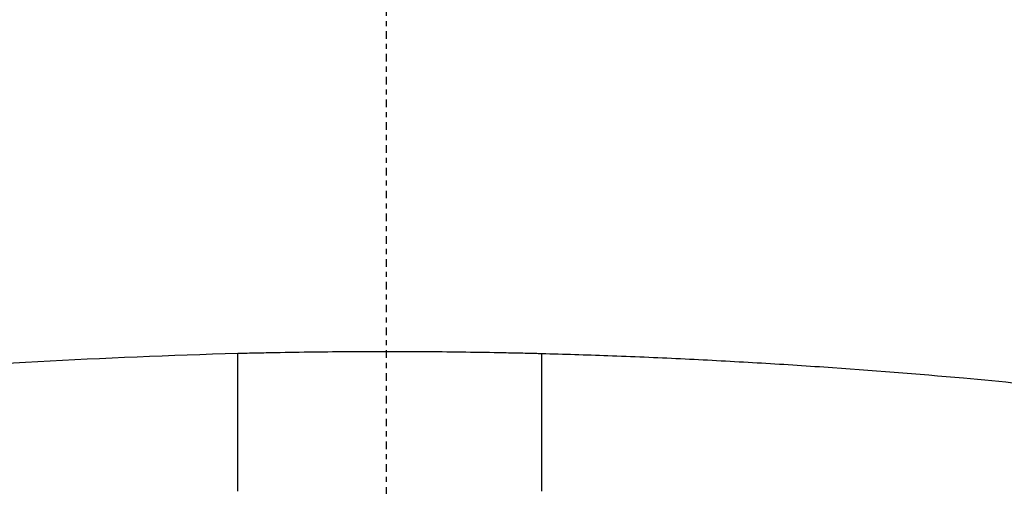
# Model space of a CAD drawing. Header units: millimetres. Extents: x 0 to 4378, y 0 to 2397.
# Tile 144 of 256: x 747 to 766, y 1724 to 1733. Entities that reach past the tile are written whole.
import ezdxf

# ---------------------------------------------------------------- set-up
doc = ezdxf.new("R2010")
doc.units = ezdxf.units.MM
doc.header["$LTSCALE"] = 0.2
doc.linetypes.add('CENTER2', pattern=[1.125, 0.75, -0.125, 0.125, -0.125])
doc.layers.add('02_Center Line', color=1, linetype='CENTER2')

# ---------------------------------------------------------------- blocks, each defined once
blk = doc.blocks.new('A$C9649731a')
blk.add_ellipse((-2.971, 1243.347), major_axis=(0.015, -45.288), ratio=0.000777, start_param=1.120257, end_param=1.185998)
for points, knots in [([(-31.28, 1217.465), (-31.947, 1218.176), (-32.269, 1219.005), (-31.75, 1219.958), (-31.715, 1220.016), (-31.638, 1220.137), (-31.596, 1220.198), (-31.509, 1220.316), (-31.463, 1220.375), (-31.22, 1220.666), (-30.976, 1220.894), (-30.536, 1221.231), (-30.376, 1221.343), (-29.508, 1221.906), (-28.615, 1222.342), (-27.265, 1222.856), (-26.987, 1222.956), (-24.346, 1223.858), (-21.31, 1224.55), (-15.568, 1225.43), (-13.191, 1225.71), (-9.442, 1226.026), (-8.166, 1226.112), (-5.586, 1226.255), (-4.261, 1226.313), (-2.933, 1226.347)], [1.087756, 1.087756, 1.087756, 1.087756, 1.428405, 1.428405, 1.450296, 1.450296, 1.471663, 1.471663, 1.492327, 1.492327, 1.574835, 1.574835, 1.616316, 1.616316, 1.784634, 1.784634, 1.826029, 1.826029, 2.164003, 2.164003, 2.373598, 2.373598, 2.479923, 2.479923, 2.586935, 2.586935, 2.586935, 2.586935]), ([(-2.933, 1226.347), (-2.907, 1226.347), (-2.876, 1226.348), (-2.808, 1226.35), (-2.777, 1226.351), (-2.684, 1226.353), (-2.621, 1226.354), (-2.434, 1226.358), (-2.31, 1226.361), (-1.935, 1226.368), (-1.685, 1226.372), (-0.936, 1226.381), (-0.434, 1226.384), (0.569, 1226.384), (1.07, 1226.38), (1.82, 1226.37), (2.07, 1226.366), (2.444, 1226.358), (2.569, 1226.356), (2.756, 1226.351), (2.818, 1226.35), (2.912, 1226.347), (2.943, 1226.347), (3.01, 1226.345), (3.042, 1226.344), (3.067, 1226.343)], [0.000006, 0.000006, 0.000006, 0.000006, 0.0077656, 0.0077656, 0.0144608, 0.0144608, 0.0278513, 0.0278513, 0.0546324, 0.0546324, 0.1081958, 0.1081958, 0.2151263, 0.2151263, 0.321952, 0.321952, 0.3753541, 0.3753541, 0.4020519, 0.4020519, 0.4154008, 0.4154008, 0.4220656, 0.4220656, 0.4297877, 0.4297877, 0.4297877, 0.4297877]), ([(3.067, 1226.343), (3.505, 1226.332), (3.941, 1226.318), (4.374, 1226.302), (4.856, 1226.285), (5.334, 1226.264), (5.81, 1226.242), (6.287, 1226.219), (6.761, 1226.193), (7.232, 1226.166), (7.704, 1226.139), (8.173, 1226.109), (8.639, 1226.077), (9.57, 1226.013), (10.488, 1225.94), (11.394, 1225.859), (12.144, 1225.791), (12.885, 1225.717), (13.617, 1225.636), (13.763, 1225.62), (13.909, 1225.604), (14.054, 1225.587), (14.926, 1225.488), (15.776, 1225.38), (16.601, 1225.264), (17.43, 1225.148), (18.235, 1225.024), (19.015, 1224.893), (19.795, 1224.761), (20.549, 1224.622), (21.276, 1224.475), (21.713, 1224.386), (22.139, 1224.295), (22.556, 1224.202), (22.832, 1224.139), (23.102, 1224.076), (23.366, 1224.012), (24.036, 1223.85), (24.669, 1223.682), (25.267, 1223.508), (25.868, 1223.334), (26.433, 1223.153), (26.961, 1222.967), (27.489, 1222.781), (27.98, 1222.589), (28.433, 1222.392), (28.584, 1222.326), (28.73, 1222.259), (28.873, 1222.192), (29.59, 1221.854), (30.182, 1221.507), (30.653, 1221.152), (30.94, 1220.937), (31.182, 1220.719), (31.379, 1220.499), (31.428, 1220.444), (31.474, 1220.388), (31.518, 1220.333), (31.529, 1220.319), (31.539, 1220.305), (31.55, 1220.291), (31.561, 1220.277), (31.571, 1220.263), (31.581, 1220.249), (31.602, 1220.222), (31.622, 1220.194), (31.641, 1220.166), (31.66, 1220.138), (31.679, 1220.11), (31.697, 1220.082), (31.714, 1220.054), (31.732, 1220.026), (31.748, 1219.998), (31.765, 1219.97), (31.781, 1219.942), (31.796, 1219.914), (31.812, 1219.886), (31.826, 1219.858), (31.839, 1219.829)], [0, 0, 0, 0, 0.0296065, 0.0296065, 0.0296065, 0.0625552, 0.0625552, 0.0625552, 0.0956223, 0.0956223, 0.0956223, 0.1287583, 0.1287583, 0.1287583, 0.1950345, 0.1950345, 0.1950345, 0.25, 0.25, 0.25, 0.2609996, 0.2609996, 0.2609996, 0.3271356, 0.3271356, 0.3271356, 0.3936018, 0.3936018, 0.3936018, 0.4600955, 0.4600955, 0.4600955, 0.5, 0.5, 0.5, 0.5264171, 0.5264171, 0.5264171, 0.593228, 0.593228, 0.593228, 0.6604161, 0.6604161, 0.6604161, 0.7276097, 0.7276097, 0.7276097, 0.75, 0.75, 0.75, 0.8628411, 0.8628411, 0.8628411, 0.9313886, 0.9313886, 0.9313886, 0.9485533, 0.9485533, 0.9485533, 0.9528443, 0.9528443, 0.9528443, 0.957135, 0.957135, 0.957135, 0.9657149, 0.9657149, 0.9657149, 0.9742923, 0.9742923, 0.9742923, 0.9828662, 0.9828662, 0.9828662, 0.9914358, 0.9914358, 0.9914358, 0.999992, 0.999992, 0.999992, 0.999992])]:
    blk.add_open_spline(points, degree=3, knots=knots)
blk.add_open_spline([(3.067, 1226.343), (3.067, 1225.416), (3.067, 1224.51), (3.067, 1223.622)], degree=3)
at = {"layer": '02_Center Line'}
blk.add_line((0, 1425.306), (0, -16.53), dxfattribs=at)

msp = doc.modelspace()

# ---------------------------------------------------------------- block references
msp.add_blockref('A$C9649731a', (754.283, 499.915))

doc.saveas('drawing.dxf')
